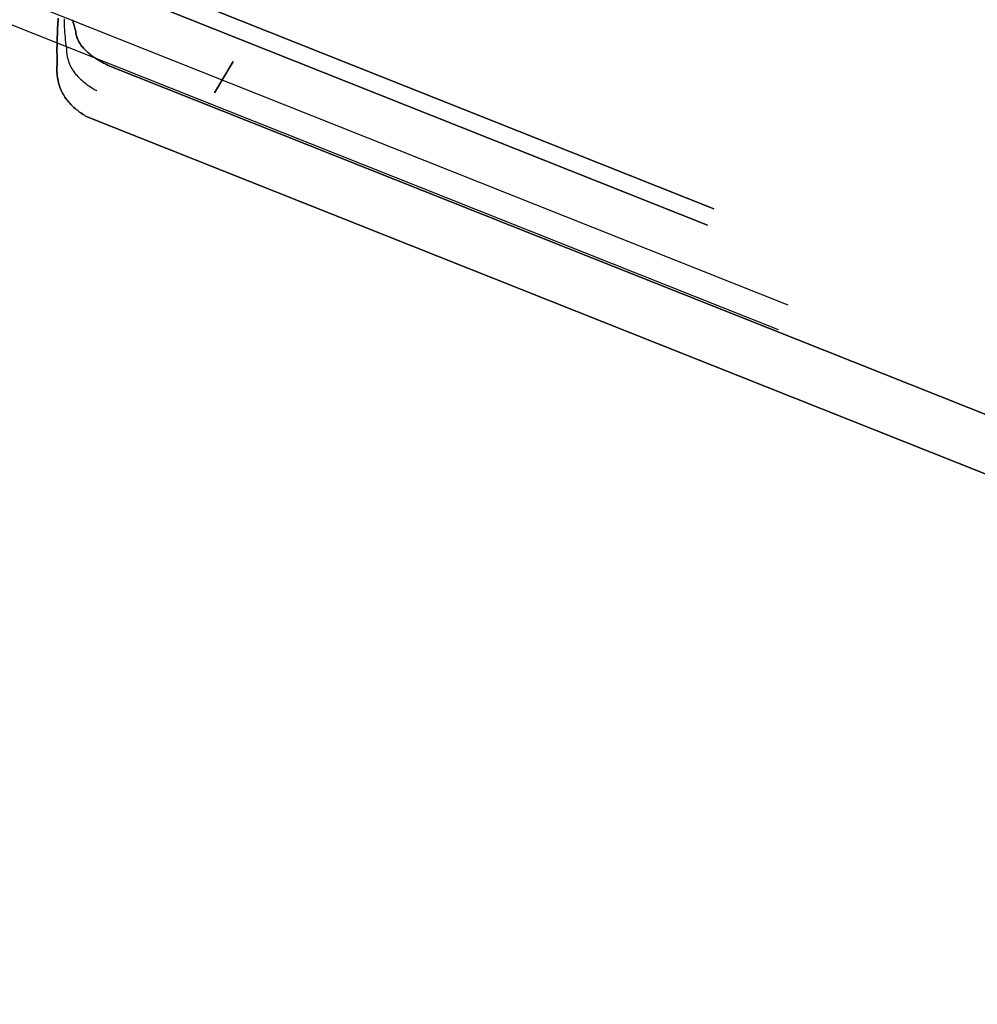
# Model space of a CAD drawing. Header units: millimetres. Extents: x -1690 to 192, y -898 to 54.
# Tile 144 of 256: x 27 to 52, y -835 to -809. Entities that reach past the tile are written whole.
import ezdxf

# ---------------------------------------------------------------- set-up
doc = ezdxf.new("R2010")
doc.units = ezdxf.units.MM
doc.header["$MEASUREMENT"] = 0
doc.layers.add('OVIDIO 186x93x72h', color=7, linetype='Continuous')

msp = doc.modelspace()

# ---------------------------------------------------------------- linework, layer by layer
at = {"layer": 'OVIDIO 186x93x72h', "extrusion": (0.114881, -0.045678, 0.992329)}
for points in [[(-739.678, -238.767), (-739.678, -345.623)], [(-739.678, -345.623), (-739.678, -238.767)], [(-740.135, -238.767), (-740.135, -345.623)], [(-740.135, -345.623), (-740.135, -238.767)], [(-741.279, -239.42), (-741.279, -348.336)], [(-741.966, -239.421), (-741.966, -348.336)]]:
    msp.add_lwpolyline(points, dxfattribs=at)
at = {"layer": 'OVIDIO 186x93x72h', "extrusion": (0.947935, -0.180645, -0.262271)}
for points in [[(-790.637, 700.64), (-789.756, 701.854)], [(-789.756, 701.854), (-790.637, 700.64)], [(-790.637, 700.64), (-790.517, 700.806)]]:
    msp.add_lwpolyline(points, dxfattribs=at)
at = {"layer": 'OVIDIO 186x93x72h', "extrusion": (0.925924, -0.315264, -0.208021)}
msp.add_lwpolyline([(-758.614, 723.18), (-757.331, 723.964)], dxfattribs=at)
at = {"layer": 'OVIDIO 186x93x72h', "extrusion": (-0.12261, -0.276089, 0.953279)}
for points in [[(356.092, -489.373), (356.092, -490.873)], [(356.092, -490.873), (356.092, -489.373)], [(359.994, -489.373), (359.994, -490.873)], [(363.897, -489.373), (363.897, -490.873)], [(363.897, -490.873), (363.897, -489.373)], [(363.247, -489.373), (363.247, -490.873)], [(362.596, -489.373), (362.596, -490.873)], [(362.596, -490.873), (362.596, -489.373)], [(367.346, -489.373), (367.346, -490.873)], [(373.593, -489.373), (373.593, -490.873)], [(373.593, -490.873), (373.593, -489.373)], [(372.845, -489.373), (372.845, -490.873)], [(372.096, -489.373), (372.096, -490.873)], [(372.096, -490.873), (372.096, -489.373)]]:
    msp.add_lwpolyline(points, dxfattribs=at)
at = {"layer": 'OVIDIO 186x93x72h', "extrusion": (-0.202866, 0.108989, 0.973122)}
for points in [[(699.773, 563.122), (699.773, 555.078)], [(699.773, 555.078), (699.773, 563.122)], [(700.486, 555.078), (700.486, 563.122)], [(701.199, 555.078), (701.199, 563.122)], [(701.199, 563.122), (701.199, 555.078)], [(701.571, 573.013), (701.571, 563.223)], [(701.571, 563.223), (701.571, 573.013)], [(702.284, 563.223), (702.284, 573.013)], [(702.997, 563.223), (702.997, 573.013)], [(702.997, 573.013), (702.997, 563.223)], [(700.486, 573.114), (700.486, 630.495)], [(701.199, 573.114), (701.199, 630.495)], [(701.199, 630.495), (701.199, 573.114)]]:
    msp.add_lwpolyline(points, dxfattribs=at)
at = {"layer": 'OVIDIO 186x93x72h', "extrusion": (-0.202852, 0.108979, 0.973126)}
for points in [[(701.612, 553.598), (701.612, 714.254)], [(701.612, 714.254), (701.612, 553.598)], [(701.907, 714.254), (701.907, 553.598)], [(702.202, 553.598), (702.202, 714.254)], [(702.202, 714.254), (702.202, 553.598)], [(698.595, 573.1), (698.595, 563.108)], [(699.186, 573.1), (699.186, 563.108)], [(699.777, 563.108), (699.777, 573.1)]]:
    msp.add_lwpolyline(points, dxfattribs=at)
at = {"layer": 'OVIDIO 186x93x72h', "extrusion": (1, 0, 0)}
for points in [[(-812.716, 683.54), (-814.057, 680.856)], [(-816.358, 682.007), (-815.017, 684.69)], [(-818.659, 683.157), (-817.318, 685.841)]]:
    msp.add_lwpolyline(points, dxfattribs=at)
at = {"layer": 'OVIDIO 186x93x72h', "extrusion": (0.38691, 0.87123, 0.30209)}
for points in [[(-362.597, 874.946), (-363.897, 869.305), (-363.897, 869.303)], [(-363.897, 869.303), (-363.897, 869.305), (-362.597, 874.946)]]:
    msp.add_lwpolyline(points, dxfattribs=at)
at = {"layer": 'OVIDIO 186x93x72h', "extrusion": (-0.058701, 0.984053, 0.167909)}
for points in [[(12.219, 807.882), (14.158, 813.339)], [(12.548, 807.766), (14.486, 813.222)], [(14.486, 813.222), (12.548, 807.766)]]:
    msp.add_lwpolyline(points, dxfattribs=at)
at = {"layer": 'OVIDIO 186x93x72h', "extrusion": (-0.046296, 0.021464, 0.998697)}
for points in [[(724.482, 409.128), (724.482, 419.176)], [(725.968, 409.095), (725.968, 419.137)]]:
    msp.add_lwpolyline(points, dxfattribs=at)
at = {"layer": 'OVIDIO 186x93x72h', "extrusion": (-0.058151, 0.986824, 0.150984)}
for points in [[(3.024, 799.118), (5.128, 804.51)], [(5.128, 804.51), (3.024, 799.118)]]:
    msp.add_lwpolyline(points, dxfattribs=at)
at = {"layer": 'OVIDIO 186x93x72h', "extrusion": (-0.058564, 0.985466, 0.159457)}
for points in [[(3.431, 805.152), (3.432, 805.155)], [(3.432, 805.155), (3.431, 805.152)]]:
    msp.add_lwpolyline(points, dxfattribs=at)
at = {"layer": 'OVIDIO 186x93x72h', "extrusion": (-0.202871, 0.108992, 0.973121)}
for points in [[(699.773, 630.5), (699.773, 573.119)], [(699.773, 573.119), (699.773, 630.5)]]:
    msp.add_lwpolyline(points, dxfattribs=at)
at = {"layer": 'OVIDIO 186x93x72h', "extrusion": (-0.058152, 0.986824, 0.150988)}
for points in [[(5.456, 804.385), (3.351, 798.99)], [(5.785, 804.257), (3.679, 798.862)], [(3.679, 798.862), (5.785, 804.257)]]:
    msp.add_lwpolyline(points, dxfattribs=at)
at = {"layer": 'OVIDIO 186x93x72h'}
for points in [[(28.437, -810.285, 677.239), (28.435, -810.232, 677.204), (28.434, -810.179, 677.17), (28.432, -810.125, 677.138), (28.432, -810.07, 677.106), (28.431, -810.015, 677.075), (28.431, -809.959, 677.045), (28.431, -809.903, 677.017), (28.432, -809.846, 676.989), (28.433, -809.788, 676.963), (28.434, -809.731, 676.937), (28.435, -809.672, 676.913), (28.437, -809.614, 676.89), (28.44, -809.554, 676.868), (28.442, -809.495, 676.847), (28.445, -809.435, 676.827), (28.448, -809.374, 676.808), (28.452, -809.314, 676.791), (28.455, -809.253, 676.774), (28.459, -809.192, 676.759), (28.464, -809.13, 676.745)], [(28.464, -809.13, 676.745), (28.459, -809.192, 676.759), (28.455, -809.253, 676.774), (28.452, -809.314, 676.791), (28.448, -809.374, 676.808), (28.445, -809.435, 676.827), (28.442, -809.495, 676.847), (28.44, -809.554, 676.868), (28.437, -809.614, 676.89), (28.435, -809.672, 676.913), (28.434, -809.731, 676.937), (28.433, -809.788, 676.963), (28.432, -809.846, 676.989), (28.431, -809.903, 677.017), (28.431, -809.959, 677.045), (28.431, -810.015, 677.075), (28.432, -810.07, 677.106), (28.432, -810.125, 677.138), (28.434, -810.179, 677.17), (28.435, -810.232, 677.204), (28.437, -810.285, 677.239)], [(28.675, -809.883, 677.822), (28.667, -809.821, 677.784), (28.66, -809.758, 677.748), (28.653, -809.694, 677.713), (28.647, -809.629, 677.681), (28.642, -809.563, 677.65), (28.637, -809.496, 677.621), (28.633, -809.428, 677.594), (28.629, -809.36, 677.569), (28.626, -809.291, 677.545), (28.624, -809.221, 677.524), (28.621, -809.15, 677.504)], [(28.915, -809.478, 678.41), (28.906, -809.449, 678.393), (28.898, -809.419, 678.378), (28.889, -809.389, 678.362), (28.881, -809.358, 678.347), (28.873, -809.328, 678.333), (28.865, -809.297, 678.319), (28.857, -809.266, 678.306), (28.85, -809.234, 678.293), (28.843, -809.202, 678.281), (28.835, -809.17, 678.27)], [(28.835, -809.17, 678.27), (28.843, -809.202, 678.281), (28.85, -809.234, 678.293), (28.857, -809.266, 678.306), (28.865, -809.297, 678.319), (28.873, -809.328, 678.333), (28.881, -809.358, 678.347), (28.889, -809.389, 678.362), (28.898, -809.419, 678.378), (28.906, -809.449, 678.393), (28.915, -809.478, 678.41)], [(28.915, -809.478, 678.41), (28.917, -809.5, 678.424), (28.92, -809.522, 678.439), (28.924, -809.545, 678.454), (28.928, -809.567, 678.47), (28.934, -809.589, 678.485), (28.941, -809.612, 678.501), (28.948, -809.634, 678.517), (28.957, -809.656, 678.533), (28.966, -809.679, 678.549), (28.977, -809.702, 678.566), (28.988, -809.724, 678.582), (29, -809.747, 678.599), (29.014, -809.769, 678.616), (29.028, -809.792, 678.633), (29.043, -809.815, 678.65), (29.06, -809.837, 678.667), (29.077, -809.86, 678.684), (29.095, -809.882, 678.701), (29.115, -809.904, 678.718), (29.135, -809.926, 678.734), (29.156, -809.948, 678.751), (29.179, -809.97, 678.768), (29.202, -809.992, 678.784), (29.226, -810.014, 678.8), (29.252, -810.036, 678.816), (29.278, -810.058, 678.832), (29.305, -810.079, 678.847), (29.334, -810.101, 678.862), (29.363, -810.122, 678.877), (29.393, -810.143, 678.891), (29.425, -810.165, 678.905), (29.457, -810.186, 678.919), (29.491, -810.207, 678.931), (29.525, -810.228, 678.944), (29.56, -810.249, 678.955), (29.597, -810.269, 678.966), (29.634, -810.29, 678.976), (29.673, -810.311, 678.986), (29.712, -810.332, 678.994), (29.753, -810.352, 679.002)], [(29.753, -810.352, 679.002), (29.712, -810.332, 678.994), (29.673, -810.311, 678.986), (29.634, -810.29, 678.976), (29.597, -810.269, 678.966), (29.56, -810.249, 678.955), (29.525, -810.228, 678.944), (29.491, -810.207, 678.931), (29.457, -810.186, 678.919), (29.425, -810.165, 678.905), (29.393, -810.143, 678.891), (29.363, -810.122, 678.877), (29.334, -810.101, 678.862), (29.305, -810.079, 678.847), (29.278, -810.058, 678.832), (29.252, -810.036, 678.816), (29.226, -810.014, 678.8), (29.202, -809.992, 678.784), (29.179, -809.97, 678.768), (29.156, -809.948, 678.751), (29.135, -809.926, 678.734), (29.115, -809.904, 678.718), (29.095, -809.882, 678.701), (29.077, -809.86, 678.684), (29.06, -809.837, 678.667), (29.043, -809.815, 678.65), (29.028, -809.792, 678.633), (29.014, -809.769, 678.616), (29, -809.747, 678.599), (28.988, -809.724, 678.582), (28.977, -809.702, 678.566), (28.966, -809.679, 678.549), (28.957, -809.656, 678.533), (28.948, -809.634, 678.517), (28.941, -809.612, 678.501), (28.934, -809.589, 678.485), (28.928, -809.567, 678.47), (28.924, -809.545, 678.454), (28.92, -809.522, 678.439), (28.917, -809.5, 678.424), (28.915, -809.478, 678.41)], [(28.676, -809.882, 677.824), (28.675, -809.905, 677.84), (28.675, -809.928, 677.857), (28.676, -809.951, 677.874), (28.677, -809.974, 677.891), (28.678, -809.997, 677.908), (28.68, -810.019, 677.925), (28.682, -810.042, 677.943), (28.685, -810.064, 677.96), (28.688, -810.086, 677.977), (28.692, -810.108, 677.995), (28.696, -810.129, 678.013), (28.701, -810.151, 678.03), (28.712, -810.193, 678.066), (28.725, -810.235, 678.101), (28.739, -810.275, 678.137), (28.755, -810.316, 678.172), (28.773, -810.355, 678.208), (28.792, -810.393, 678.243), (28.813, -810.431, 678.277), (28.836, -810.468, 678.311), (28.86, -810.504, 678.345), (28.886, -810.54, 678.378), (28.913, -810.574, 678.411), (28.941, -810.608, 678.442), (28.971, -810.641, 678.473), (29.003, -810.673, 678.504), (29.035, -810.705, 678.533), (29.069, -810.735, 678.561), (29.104, -810.765, 678.588), (29.14, -810.795, 678.614), (29.177, -810.823, 678.639), (29.215, -810.851, 678.662), (29.254, -810.879, 678.685), (29.294, -810.905, 678.706), (29.335, -810.931, 678.725), (29.377, -810.957, 678.743), (29.419, -810.982, 678.76), (29.441, -810.994, 678.768), (29.462, -811.006, 678.775)], [(29.172, -811.659, 678.548), (29.141, -811.64, 678.533), (29.109, -811.62, 678.516), (29.078, -811.599, 678.498), (29.047, -811.578, 678.478), (29.017, -811.556, 678.458), (28.987, -811.534, 678.436), (28.957, -811.511, 678.414), (28.927, -811.487, 678.39), (28.898, -811.463, 678.365), (28.869, -811.438, 678.339), (28.841, -811.412, 678.311), (28.813, -811.386, 678.283), (28.786, -811.359, 678.254), (28.76, -811.33, 678.223), (28.734, -811.301, 678.192), (28.708, -811.271, 678.159), (28.684, -811.241, 678.125), (28.66, -811.209, 678.091), (28.637, -811.176, 678.055), (28.616, -811.142, 678.019), (28.595, -811.107, 677.982), (28.575, -811.072, 677.944), (28.556, -811.035, 677.905), (28.538, -810.997, 677.866), (28.522, -810.958, 677.826), (28.507, -810.918, 677.786), (28.493, -810.877, 677.746), (28.481, -810.835, 677.705), (28.469, -810.793, 677.664), (28.46, -810.75, 677.624), (28.451, -810.706, 677.583), (28.444, -810.661, 677.543), (28.438, -810.616, 677.503), (28.434, -810.571, 677.464), (28.431, -810.525, 677.425), (28.429, -810.478, 677.387), (28.429, -810.431, 677.349), (28.431, -810.383, 677.312), (28.433, -810.334, 677.275), (28.437, -810.285, 677.239)], [(28.437, -810.285, 677.239), (28.433, -810.334, 677.275), (28.431, -810.383, 677.312), (28.429, -810.431, 677.349), (28.429, -810.478, 677.387), (28.431, -810.525, 677.425), (28.434, -810.571, 677.464), (28.438, -810.616, 677.503), (28.444, -810.661, 677.543), (28.451, -810.706, 677.583), (28.46, -810.75, 677.624), (28.469, -810.793, 677.664), (28.481, -810.835, 677.705), (28.493, -810.877, 677.746), (28.507, -810.918, 677.786), (28.522, -810.958, 677.826), (28.538, -810.997, 677.866), (28.556, -811.035, 677.905), (28.575, -811.072, 677.944), (28.595, -811.107, 677.982), (28.616, -811.142, 678.019), (28.637, -811.176, 678.055), (28.66, -811.209, 678.091), (28.684, -811.241, 678.125), (28.708, -811.271, 678.159), (28.734, -811.301, 678.192), (28.76, -811.33, 678.223), (28.786, -811.359, 678.254), (28.813, -811.386, 678.283), (28.841, -811.412, 678.311), (28.869, -811.438, 678.339), (28.898, -811.463, 678.365), (28.927, -811.487, 678.39), (28.957, -811.511, 678.414), (28.987, -811.534, 678.436), (29.017, -811.556, 678.458), (29.047, -811.578, 678.478), (29.078, -811.599, 678.498), (29.109, -811.62, 678.516), (29.141, -811.64, 678.533), (29.172, -811.659, 678.548)], [(129.79, -850.128, 665.589), (129.099, -849.853, 665.682), (29.753, -810.352, 679.002)], [(29.753, -810.352, 679.002), (129.099, -849.853, 665.682), (129.79, -850.128, 665.589)], [(29.172, -811.659, 678.548), (128.518, -851.16, 665.229), (129.21, -851.435, 665.136)], [(129.21, -851.435, 665.136), (128.518, -851.16, 665.229), (29.172, -811.659, 678.548)]]:
    msp.add_polyline3d(points, dxfattribs=at)

doc.saveas('drawing.dxf')
